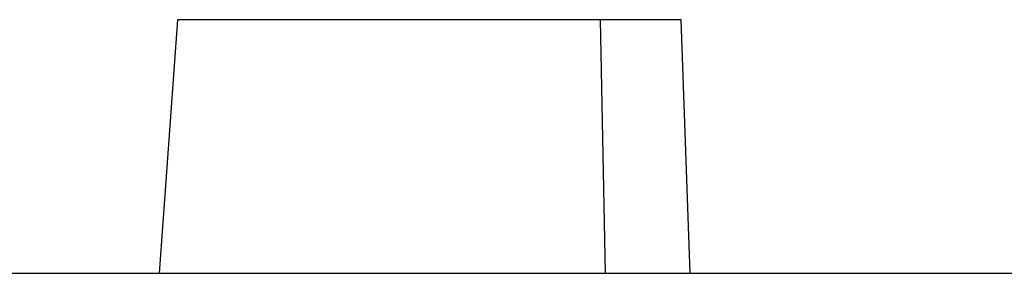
# Model space of a CAD drawing. Header units: millimetres. Extents: x 226 to 954, y 75 to 822.
# Tile 51 of 130: x 266.56 to 296.82, y 381.61 to 389.41. Entities that reach past the tile are written whole.
import ezdxf

# ---------------------------------------------------------------- set-up
doc = ezdxf.new("R2010")
doc.units = ezdxf.units.MM

msp = doc.modelspace()

# ---------------------------------------------------------------- linework, layer by layer
at = {"color": 179, "linetype": 'Continuous', "lineweight": 25}
for p, q in [((271.41, 389.41), (270.851, 381.61)), ((284.4, 389.41), (271.41, 389.41)), ((284.4, 389.41), (284.55, 381.61)), ((286.895, 389.41), (284.4, 389.41)), ((287.162, 381.61), (286.895, 389.41))]:
    msp.add_line(p, q, dxfattribs=at)
msp.add_open_spline([(237.855, 381.61), (237.862, 381.61), (237.876, 381.61), (237.988, 381.61), (238.167, 381.61), (238.419, 381.61), (238.742, 381.61), (239.136, 381.61), (239.617, 381.61), (240.192, 381.61), (240.869, 381.61), (241.63, 381.61), (242.729, 381.61), (243.953, 381.61), (245.288, 381.61), (246.329, 381.61), (247.434, 381.61), (248.602, 381.61), (249.831, 381.61), (251.163, 381.61), (252.604, 381.61), (254.16, 381.61), (255.784, 381.61), (257.985, 381.61), (260.253, 381.61), (262.571, 381.61), (264.315, 381.61), (266.105, 381.61), (268.551, 381.61), (271.84, 381.61), (275.336, 381.61), (278.322, 381.61), (280.599, 381.61), (282.843, 381.61), (285.758, 381.61), (289.376, 381.61), (293.064, 381.61), (296.049, 381.61), (298.377, 381.61), (302.456, 381.61), (306.65, 381.61), (310.778, 381.61), (313.913, 381.61), (318.493, 381.61), (323.039, 381.61), (326.857, 381.61), (330.052, 381.61), (334.085, 381.61), (338.67, 381.61), (342.294, 381.61), (345.019, 381.61), (347.699, 381.61), (350.308, 381.61), (352.9, 381.61), (354.877, 381.61), (356.864, 381.61), (359.439, 381.61), (362.403, 381.61), (365.125, 381.61), (367.112, 381.61), (368.546, 381.61), (369.923, 381.61), (371.725, 381.61), (373.442, 381.61), (375.058, 381.61), (376.221, 381.61), (377.306, 381.61), (378.281, 381.61), (379.435, 381.61), (380.426, 381.61), (381.279, 381.61), (381.85, 381.61), (382.35, 381.61), (382.794, 381.61), (383.173, 381.61), (383.478, 381.61), (383.694, 381.61), (383.83, 381.61), (383.846, 381.61), (383.855, 381.61)], degree=3, knots=[0, 0, 0, 0, 0.01, 0.02, 0.03, 0.04, 0.05, 0.06, 0.07, 0.081, 0.092, 0.103, 0.114, 0.135, 0.145, 0.155, 0.165, 0.175, 0.185, 0.195, 0.206, 0.217, 0.228, 0.239, 0.26, 0.27, 0.28, 0.29, 0.3, 0.32, 0.342, 0.353, 0.364, 0.375, 0.385, 0.405, 0.425, 0.435, 0.445, 0.456, 0.489, 0.5, 0.51, 0.53, 0.56, 0.57, 0.581, 0.603, 0.625, 0.645, 0.655, 0.665, 0.685, 0.695, 0.706, 0.717, 0.728, 0.75, 0.77, 0.78, 0.79, 0.8, 0.81, 0.831, 0.842, 0.853, 0.864, 0.875, 0.885, 0.905, 0.915, 0.925, 0.935, 0.945, 0.956, 0.967, 0.978, 0.989, 1, 1, 1, 1], dxfattribs=at)

doc.saveas('drawing.dxf')
